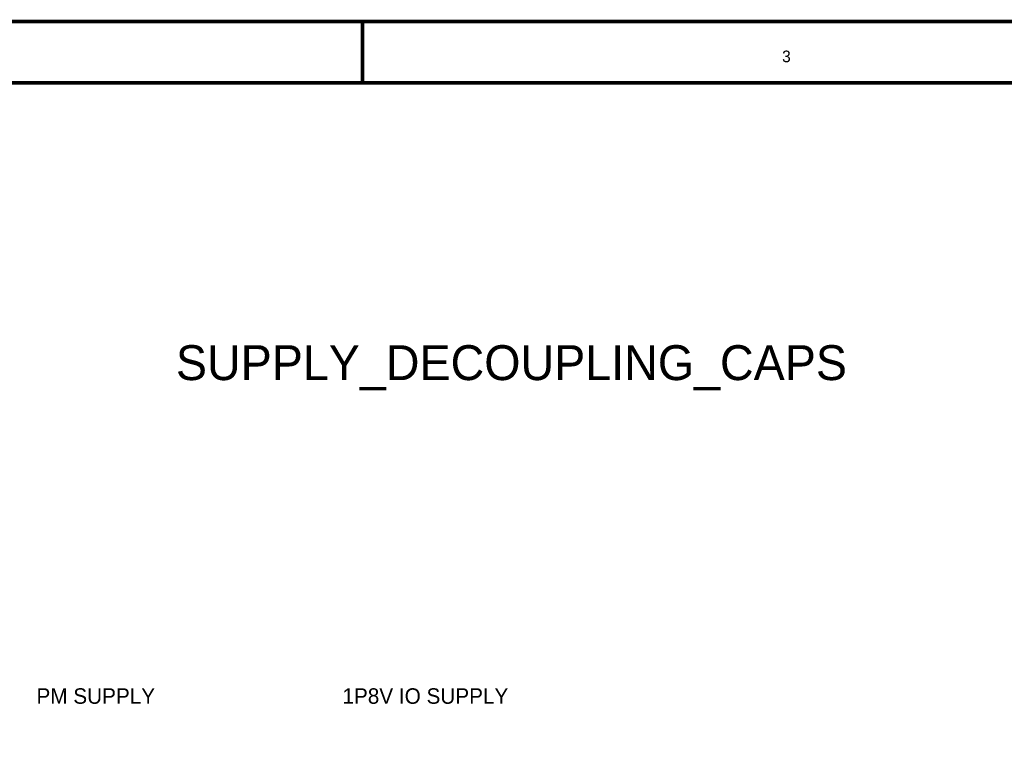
# Model space of a CAD drawing. Header units: inches. Extents: x 0 to 17, y 0 to 11.
# Tile 81 of 114: x 4.5 to 7.8, y 8.6 to 11. Entities that reach past the tile are written whole.
import ezdxf

# ---------------------------------------------------------------- set-up
doc = ezdxf.new("R2010")
doc.units = ezdxf.units.IN
doc.header["$MEASUREMENT"] = 0
doc.layers.add('Sheet', color=255, linetype='Continuous')

msp = doc.modelspace()

# ---------------------------------------------------------------- linework, layer by layer
at = {"layer": 'Sheet'}
for points in [[(0.0008, 11, 0.0118, 0.0118, 0), (17, 11, 0.0118, 0.0118, 0), (17, 0, 0.0118, 0.0118, 0), (0.0008, 0, 0.0118, 0.0118, 0), (0.0008, 11, 0.0118, 0.0118, 0)], [(0.0008, 11, 0.0039, 0.0039, 0), (0.0008, 0, 0.0039, 0.0039, 0), (17, 0, 0.0039, 0.0039, 0), (17, 11, 0.0039, 0.0039, 0), (0.0008, 11, 0.0039, 0.0039, 0), (0.0008, 11, 0.0039, 0.0039, 0)], [(0.2006, 10.7994, 0.0118, 0.0118, 0), (16.8002, 10.7994, 0.0118, 0.0118, 0), (16.8002, 0.1998, 0.0118, 0.0118, 0), (0.2006, 0.1998, 0.0118, 0.0118, 0), (0.2006, 10.7994, 0.0118, 0.0118, 0)], [(0.2006, 10.7994, 0.0039, 0.0039, 0), (0.2006, 0.1998, 0.0039, 0.0039, 0), (16.8002, 0.1998, 0.0039, 0.0039, 0), (16.8002, 10.7994, 0.0039, 0.0039, 0), (0.2006, 10.7994, 0.0039, 0.0039, 0), (0.2006, 10.7994, 0.0039, 0.0039, 0)]]:
    msp.add_lwpolyline(points, format="xyseb", close=True, dxfattribs=at)
msp.add_lwpolyline([(5.6669, 11, 0.0118, 0.0118, 0), (5.6669, 10.7998, 0.0118, 0.0118, 0)], format="xyseb", dxfattribs=at)

# ---------------------------------------------------------------- texts
for s, height, p in [('3', 0.0381, (7.041, 10.8668)), ('SUPPLY_DECOUPLING_CAPS', 0.114187, (5.0556, 9.8264)), ('PM SUPPLY', 0.05075, (4.5989, 8.767)), ('1P8V IO SUPPLY', 0.05075, (5.6011, 8.767))]:
    msp.add_text(s, height=height, dxfattribs=at).set_placement(p)

doc.saveas('drawing.dxf')
